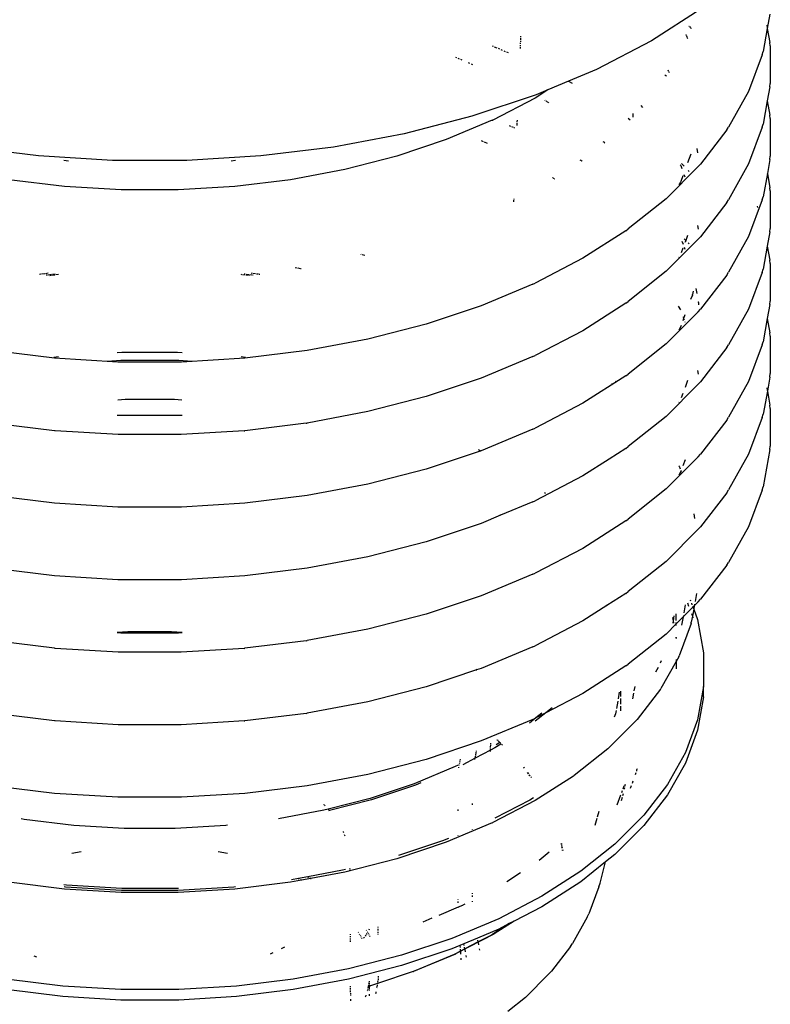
# Model space of a CAD drawing. Extents: x -17300 to -11339, y 1971 to 5059.
# Tile 67 of 81: x -13629 to -13612, y 3269 to 3291. Entities that reach past the tile are written whole.
import ezdxf

# ---------------------------------------------------------------- set-up
doc = ezdxf.new("R2010")
doc.units = 0
doc.header["$MEASUREMENT"] = 0
doc.layers.get('0').update_dxf_attribs({"linetype": 'CONTINUOUS'})
doc.layers.add('TANK-SLOPE', color=2, linetype='CONTINUOUS')

# ---------------------------------------------------------------- blocks, each defined once
blk = doc.blocks.new('5-6 TANKS')
for p, q in [((26.699, 127.78), (26.139, 127.421)), ((27.474, 127.721), (27.444, 127.561)), ((26.561, 127.587), (26.564, 127.585)), ((26.566, 127.583), (26.58, 127.569)), ((26.582, 127.567), (26.586, 127.562)), ((27.444, 127.561), (27.397, 127.3)), ((27.438, 127.598), (27.443, 127.568)), ((27.444, 127.561), (27.474, 127.401)), ((24.666, 127.434), (24.667, 127.455)), ((24.667, 127.465), (24.667, 127.474)), ((26.526, 127.492), (26.528, 127.488)), ((26.53, 127.484), (26.539, 127.458)), ((26.54, 127.454), (26.543, 127.446)), ((24.342, 127.365), (24.354, 127.36)), ((24.367, 127.355), (24.395, 127.343)), ((24.661, 127.336), (24.662, 127.349)), ((24.663, 127.361), (24.663, 127.373)), ((24.664, 127.386), (24.664, 127.398)), ((24.665, 127.41), (24.665, 127.422)), ((26.139, 127.421), (25.517, 127.097)), ((27.478, 127.364), (27.474, 127.401)), ((27.478, 127.364), (27.478, 126.941)), ((23.928, 127.237), (23.941, 127.232)), ((24.41, 127.337), (24.425, 127.33)), ((24.441, 127.324), (24.457, 127.317)), ((24.474, 127.31), (24.49, 127.303)), ((24.506, 127.297), (24.522, 127.29)), ((27.385, 127.264), (27.233, 126.85)), ((27.385, 127.264), (27.397, 127.3)), ((23.955, 127.226), (23.969, 127.22)), ((23.985, 127.213), (24.001, 127.206)), ((24.071, 127.177), (24.088, 127.17)), ((24.105, 127.163), (24.121, 127.156)), ((25.517, 127.097), (25.203, 126.966)), ((26.29, 127.038), (26.299, 127.031)), ((26.302, 127.029), (26.303, 127.028)), ((26.303, 127.028), (26.309, 127.022)), ((26.321, 127.096), (26.327, 127.084)), ((26.329, 127.081), (26.332, 127.075)), ((26.334, 127.072), (26.339, 127.064)), ((25.203, 126.966), (24.971, 126.868)), ((25.203, 126.966), (25.243, 126.945)), ((27.474, 126.903), (27.444, 126.744)), ((27.474, 126.903), (27.478, 126.941)), ((24.84, 126.813), (24.114, 126.571)), ((24.971, 126.868), (24.829, 126.777)), ((24.971, 126.868), (24.84, 126.813)), ((27.233, 126.85), (27.007, 126.449)), ((24.829, 126.777), (24.351, 126.529)), ((24.935, 126.753), (24.942, 126.748)), ((24.946, 126.746), (24.954, 126.741)), ((24.958, 126.738), (24.963, 126.735)), ((24.968, 126.732), (24.973, 126.729)), ((24.977, 126.726), (24.982, 126.723)), ((26.019, 126.694), (26.037, 126.67)), ((27.444, 126.744), (27.397, 126.483)), ((27.443, 126.75), (27.444, 126.744)), ((27.444, 126.744), (27.474, 126.584)), ((24.114, 126.571), (23.349, 126.375)), ((25.929, 126.604), (25.93, 126.563)), ((27.478, 126.546), (27.474, 126.584)), ((24.344, 126.526), (23.824, 126.308)), ((24.344, 126.526), (24.351, 126.529)), ((24.535, 126.467), (24.551, 126.46)), ((24.562, 126.456), (24.581, 126.448)), ((24.624, 126.463), (24.624, 126.469)), ((24.625, 126.476), (24.626, 126.496)), ((24.626, 126.509), (24.627, 126.526)), ((25.876, 126.55), (25.899, 126.532)), ((27.385, 126.447), (27.397, 126.483)), ((27.478, 126.546), (27.478, 126.123)), ((23.349, 126.375), (22.553, 126.225)), ((24.587, 126.445), (24.593, 126.443)), ((26.988, 126.417), (26.692, 126.033)), ((26.988, 126.417), (27.007, 126.449)), ((27.385, 126.447), (27.233, 126.034)), ((23.824, 126.308), (23.268, 126.122)), ((24.219, 126.298), (24.24, 126.289)), ((24.253, 126.284), (24.285, 126.27)), ((25.591, 126.289), (25.598, 126.283)), ((25.6, 126.282), (25.608, 126.275)), ((25.61, 126.273), (25.614, 126.27)), ((19.231, 126.125), (18.761, 126.183)), ((20.064, 126.074), (19.231, 126.125)), ((21.734, 126.125), (20.901, 126.074)), ((22.553, 126.225), (21.734, 126.125)), ((23.268, 126.122), (22.681, 125.971)), ((26.581, 126.143), (26.546, 126.048)), ((26.648, 126.21), (26.657, 126.16)), ((27.474, 126.086), (27.478, 126.123)), ((19.566, 126.066), (19.516, 126.072)), ((20.901, 126.074), (20.064, 126.074)), ((21.45, 126.072), (21.399, 126.066)), ((25.331, 126.082), (25.339, 126.078)), ((25.342, 126.076), (25.352, 126.071)), ((25.354, 126.07), (25.359, 126.067)), ((26.463, 126.025), (26.466, 126.022)), ((26.468, 126.018), (26.466, 126.022)), ((26.469, 126.016), (26.468, 126.018)), ((26.469, 126.016), (26.48, 125.983)), ((26.476, 126.038), (26.506, 126.008)), ((26.666, 126.005), (26.692, 126.033)), ((27.233, 126.034), (27.007, 125.632)), ((27.474, 126.086), (27.445, 125.927)), ((22.681, 125.971), (22.071, 125.857)), ((26.666, 126.005), (26.303, 125.642)), ((26.492, 125.902), (26.469, 125.837)), ((26.505, 125.915), (26.515, 125.888)), ((26.552, 125.962), (26.564, 125.95)), ((27.445, 125.927), (27.397, 125.665)), ((27.443, 125.933), (27.445, 125.927)), ((27.445, 125.927), (27.474, 125.767)), ((19.523, 125.78), (18.895, 125.857)), ((22.071, 125.857), (21.442, 125.78)), ((25.021, 125.881), (25.023, 125.879)), ((25.026, 125.878), (25.04, 125.869)), ((25.042, 125.867), (25.044, 125.866)), ((26.466, 125.831), (26.447, 125.799)), ((26.468, 125.835), (26.466, 125.831)), ((26.468, 125.835), (26.469, 125.837)), ((20.162, 125.741), (19.523, 125.78)), ((20.804, 125.741), (20.162, 125.741)), ((21.442, 125.78), (20.804, 125.741)), ((27.478, 125.73), (27.474, 125.767)), ((27.478, 125.73), (27.478, 125.307)), ((24.588, 125.609), (24.588, 125.625)), ((24.589, 125.634), (24.589, 125.64)), ((26.303, 125.642), (25.876, 125.303)), ((26.988, 125.6), (26.692, 125.215)), ((26.988, 125.6), (27.007, 125.632)), ((27.385, 125.63), (27.233, 125.216)), ((27.385, 125.63), (27.397, 125.665)), ((27.33, 125.557), (27.335, 125.542)), ((26.657, 125.342), (26.665, 125.3)), ((25.849, 125.282), (25.365, 124.972)), ((25.849, 125.282), (25.876, 125.303)), ((26.545, 125.23), (26.524, 125.173)), ((27.474, 125.269), (27.444, 125.11)), ((27.474, 125.269), (27.478, 125.307)), ((26.666, 125.188), (26.303, 124.825)), ((26.481, 125.165), (26.494, 125.129)), ((26.506, 125.191), (26.524, 125.173)), ((26.524, 125.173), (26.516, 125.151)), ((26.524, 125.173), (26.531, 125.166)), ((26.552, 125.145), (26.564, 125.133)), ((26.666, 125.188), (26.692, 125.215)), ((27.233, 125.216), (27.007, 124.815)), ((22.863, 125.018), (22.867, 125.016)), ((22.878, 125.014), (22.909, 125.006)), ((26.492, 125.084), (26.473, 125.032)), ((26.506, 125.098), (26.514, 125.074)), ((27.444, 125.11), (27.397, 124.849)), ((27.443, 125.116), (27.444, 125.11)), ((27.444, 125.11), (27.474, 124.95)), ((25.365, 124.972), (24.828, 124.692)), ((26.449, 124.986), (26.446, 124.98)), ((27.478, 124.912), (27.474, 124.95)), ((27.478, 124.912), (27.478, 124.489)), ((19.24, 124.793), (19.255, 124.795)), ((19.263, 124.796), (19.299, 124.801)), ((19.309, 124.802), (19.339, 124.806)), ((19.34, 124.787), (19.376, 124.791)), ((19.379, 124.782), (19.415, 124.786)), ((19.386, 124.792), (19.416, 124.796)), ((19.425, 124.788), (19.456, 124.791)), ((21.51, 124.791), (21.519, 124.79)), ((21.53, 124.789), (21.56, 124.785)), ((21.549, 124.796), (21.559, 124.795)), ((21.569, 124.794), (21.599, 124.79)), ((21.608, 124.789), (21.633, 124.786)), ((21.626, 124.806), (21.635, 124.804)), ((21.646, 124.803), (21.676, 124.8)), ((21.685, 124.798), (21.71, 124.795)), ((21.718, 124.794), (21.725, 124.793)), ((22.124, 124.869), (22.144, 124.865)), ((22.151, 124.864), (22.18, 124.858)), ((22.185, 124.857), (22.19, 124.856)), ((26.303, 124.825), (25.876, 124.485)), ((26.988, 124.782), (27.007, 124.815)), ((27.385, 124.812), (27.233, 124.399)), ((27.385, 124.812), (27.397, 124.849)), ((19.317, 124.784), (19.332, 124.786)), ((19.356, 124.779), (19.371, 124.781)), ((21.569, 124.784), (21.594, 124.781)), ((21.602, 124.78), (21.609, 124.779)), ((21.641, 124.785), (21.648, 124.784)), ((24.801, 124.68), (24.22, 124.436)), ((24.801, 124.68), (24.828, 124.692)), ((26.988, 124.782), (26.692, 124.398)), ((26.608, 124.603), (26.601, 124.563)), ((26.638, 124.633), (26.648, 124.576)), ((25.849, 124.465), (25.365, 124.155)), ((25.849, 124.465), (25.876, 124.485)), ((26.599, 124.556), (26.58, 124.508)), ((26.599, 124.556), (26.6, 124.561)), ((26.6, 124.561), (26.601, 124.563)), ((26.665, 124.482), (26.667, 124.48)), ((26.667, 124.476), (26.667, 124.48)), ((26.667, 124.473), (26.667, 124.476)), ((26.667, 124.473), (26.667, 124.449)), ((27.474, 124.452), (27.478, 124.489)), ((24.22, 124.436), (23.598, 124.229)), ((26.666, 124.37), (26.303, 124.007)), ((26.439, 124.434), (26.464, 124.391)), ((26.666, 124.37), (26.692, 124.398)), ((27.233, 124.399), (27.007, 123.997)), ((27.474, 124.452), (27.444, 124.292)), ((26.501, 124.292), (26.492, 124.266)), ((26.494, 124.311), (26.501, 124.292)), ((26.516, 124.333), (26.501, 124.292)), ((26.501, 124.292), (26.506, 124.28)), ((26.514, 124.257), (26.516, 124.253)), ((27.444, 124.292), (27.397, 124.031)), ((27.443, 124.299), (27.444, 124.292)), ((27.444, 124.292), (27.474, 124.132)), ((23.598, 124.229), (22.942, 124.06)), ((25.365, 124.155), (24.828, 123.876)), ((26.466, 124.197), (26.446, 124.163)), ((26.466, 124.197), (26.468, 124.201)), ((26.473, 124.215), (26.468, 124.203)), ((26.468, 124.201), (26.468, 124.203)), ((27.478, 124.095), (27.474, 124.132)), ((22.942, 124.06), (22.259, 123.932)), ((27.385, 123.996), (27.397, 124.031)), ((27.478, 124.095), (27.478, 123.672)), ((19.409, 123.846), (18.707, 123.932)), ((20.116, 123.91), (20.17, 123.913)), ((20.17, 123.913), (20.796, 123.913)), ((20.796, 123.913), (20.849, 123.91)), ((22.259, 123.932), (21.556, 123.846)), ((26.303, 124.007), (25.876, 123.668)), ((26.988, 123.966), (26.692, 123.581)), ((26.988, 123.966), (27.007, 123.997)), ((27.385, 123.996), (27.233, 123.583)), ((19.401, 123.857), (19.454, 123.864)), ((20.124, 123.803), (19.409, 123.846)), ((20.007, 123.814), (20.156, 123.823)), ((20.842, 123.803), (20.124, 123.803)), ((20.156, 123.823), (20.81, 123.823)), ((20.81, 123.823), (20.958, 123.814)), ((21.556, 123.846), (20.842, 123.803)), ((21.512, 123.864), (21.564, 123.857)), ((24.801, 123.864), (24.22, 123.62)), ((24.801, 123.864), (24.828, 123.876)), ((26.657, 123.708), (26.665, 123.666)), ((24.22, 123.62), (23.598, 123.413)), ((25.849, 123.648), (25.365, 123.338)), ((25.734, 123.587), (25.737, 123.585)), ((25.849, 123.648), (25.876, 123.668)), ((26.546, 123.596), (26.517, 123.517)), ((26.666, 123.554), (26.692, 123.581)), ((27.233, 123.583), (27.007, 123.181)), ((27.474, 123.634), (27.445, 123.475)), ((27.474, 123.634), (27.478, 123.672)), ((25.695, 123.557), (25.7, 123.565)), ((26.666, 123.554), (26.303, 123.191)), ((27.445, 123.475), (27.397, 123.214)), ((27.438, 123.513), (27.443, 123.482)), ((27.445, 123.475), (27.474, 123.316)), ((20.122, 123.378), (20.205, 123.383)), ((20.205, 123.383), (20.761, 123.383)), ((20.761, 123.383), (20.843, 123.378)), ((23.598, 123.413), (22.942, 123.244)), ((26.449, 123.35), (26.447, 123.348)), ((26.492, 123.45), (26.473, 123.399)), ((22.942, 123.244), (22.259, 123.116)), ((25.365, 123.338), (24.828, 123.058)), ((27.478, 123.279), (27.474, 123.316)), ((27.478, 123.279), (27.478, 122.855)), ((20.157, 123.2), (20.117, 123.202)), ((20.808, 123.2), (20.157, 123.2)), ((20.848, 123.202), (20.808, 123.2)), ((26.303, 123.191), (25.876, 122.851)), ((26.988, 123.148), (26.692, 122.764)), ((26.988, 123.148), (27.007, 123.181)), ((27.385, 123.178), (27.233, 122.765)), ((27.385, 123.178), (27.397, 123.214)), ((19.409, 123.029), (18.72, 123.114)), ((19.417, 123.028), (19.409, 123.029)), ((20.126, 122.985), (19.417, 123.028)), ((21.548, 123.028), (20.839, 122.985)), ((21.548, 123.028), (21.556, 123.029)), ((22.246, 123.114), (21.556, 123.029)), ((22.246, 123.114), (22.259, 123.116)), ((24.801, 123.046), (24.22, 122.802)), ((24.801, 123.046), (24.828, 123.058)), ((20.839, 122.985), (20.126, 122.985)), ((24.22, 122.802), (23.598, 122.595)), ((24.185, 122.819), (24.214, 122.804)), ((25.849, 122.83), (25.661, 122.71)), ((25.849, 122.83), (25.876, 122.851)), ((27.474, 122.818), (27.397, 122.397)), ((27.474, 122.818), (27.478, 122.855)), ((25.661, 122.71), (25.365, 122.52)), ((25.661, 122.71), (25.662, 122.708)), ((26.666, 122.736), (26.303, 122.373)), ((26.517, 122.7), (26.492, 122.633)), ((26.666, 122.736), (26.692, 122.764)), ((27.233, 122.765), (27.007, 122.363)), ((23.598, 122.595), (22.942, 122.426)), ((26.45, 122.628), (26.448, 122.632)), ((26.45, 122.628), (26.46, 122.601)), ((26.468, 122.567), (26.469, 122.568)), ((26.469, 122.577), (26.47, 122.573)), ((26.47, 122.573), (26.469, 122.568)), ((26.473, 122.581), (26.47, 122.573)), ((26.47, 122.573), (26.473, 122.564)), ((25.365, 122.52), (24.828, 122.241)), ((26.466, 122.563), (26.447, 122.53)), ((26.466, 122.563), (26.468, 122.567)), ((22.942, 122.426), (22.259, 122.298)), ((26.303, 122.373), (25.876, 122.034)), ((26.988, 122.331), (27.007, 122.363)), ((27.385, 122.361), (27.233, 121.948)), ((27.385, 122.361), (27.397, 122.397)), ((19.409, 122.212), (18.707, 122.298)), ((22.259, 122.298), (21.556, 122.212)), ((24.801, 122.229), (24.828, 122.241)), ((24.934, 122.335), (24.943, 122.327)), ((26.988, 122.331), (26.692, 121.946)), ((20.124, 122.169), (19.409, 122.212)), ((20.842, 122.169), (20.124, 122.169)), ((21.556, 122.212), (20.842, 122.169)), ((24.801, 122.229), (24.437, 122.077)), ((24.437, 122.077), (24.22, 121.985)), ((24.437, 122.077), (24.437, 122.086)), ((25.849, 122.014), (25.365, 121.704)), ((25.849, 122.014), (25.876, 122.034)), ((26.616, 122.092), (26.625, 122.042)), ((24.22, 121.985), (23.598, 121.778)), ((26.666, 121.919), (26.303, 121.556)), ((26.666, 121.919), (26.692, 121.946)), ((27.233, 121.948), (27.007, 121.546)), ((23.598, 121.778), (22.942, 121.609)), ((25.365, 121.704), (24.828, 121.424)), ((22.942, 121.609), (22.259, 121.481)), ((19.409, 121.395), (18.707, 121.481)), ((22.259, 121.481), (21.556, 121.395)), ((26.303, 121.556), (25.876, 121.217)), ((26.988, 121.514), (26.692, 121.13)), ((26.988, 121.514), (27.007, 121.546)), ((20.124, 121.351), (19.409, 121.395)), ((20.842, 121.351), (20.124, 121.351)), ((21.556, 121.395), (20.842, 121.351)), ((24.801, 121.412), (24.22, 121.168)), ((24.801, 121.412), (24.828, 121.424)), ((24.22, 121.168), (23.598, 120.961)), ((25.849, 121.196), (25.636, 121.06)), ((25.849, 121.196), (25.876, 121.217)), ((26.646, 121.196), (26.63, 121.104)), ((26.666, 121.102), (26.692, 121.13)), ((25.636, 121.06), (25.365, 120.886)), ((25.632, 121.07), (25.636, 121.06)), ((25.636, 121.06), (25.638, 121.055)), ((26.605, 121.042), (26.495, 120.931)), ((26.52, 121.069), (26.503, 120.978)), ((26.543, 121.092), (26.557, 121.054)), ((26.575, 121.124), (26.579, 121.112)), ((26.588, 121.087), (26.595, 121.069)), ((26.614, 121.017), (26.6, 120.939)), ((26.601, 121.052), (26.605, 121.042)), ((26.621, 121.058), (26.605, 121.042)), ((26.605, 121.042), (26.614, 121.017)), ((26.621, 121.058), (26.614, 121.017)), ((26.614, 121.017), (26.657, 120.901)), ((26.666, 121.102), (26.621, 121.058)), ((26.624, 121.075), (26.621, 121.058)), ((23.598, 120.961), (22.942, 120.792)), ((26.376, 120.925), (26.382, 120.887)), ((26.392, 120.942), (26.382, 120.887)), ((26.416, 120.891), (26.416, 120.966)), ((26.495, 120.931), (26.416, 120.853)), ((26.495, 120.931), (26.478, 120.837)), ((26.498, 120.948), (26.495, 120.931)), ((26.6, 120.939), (26.587, 120.871)), ((26.588, 120.97), (26.6, 120.939)), ((26.6, 120.939), (26.606, 120.921)), ((25.365, 120.886), (24.828, 120.607)), ((26.416, 120.853), (26.303, 120.739)), ((26.382, 120.887), (26.378, 120.86)), ((26.382, 120.887), (26.387, 120.861)), ((26.416, 120.853), (26.416, 120.867)), ((26.416, 120.834), (26.416, 120.853)), ((26.584, 120.858), (26.45, 120.493)), ((26.584, 120.858), (26.587, 120.871)), ((26.657, 120.901), (26.725, 120.526)), ((20.117, 120.76), (20.238, 120.768)), ((20.157, 120.748), (20.117, 120.751)), ((20.808, 120.748), (20.157, 120.748)), ((20.238, 120.768), (20.727, 120.768)), ((20.727, 120.768), (20.848, 120.76)), ((20.848, 120.751), (20.808, 120.748)), ((22.942, 120.792), (22.259, 120.664)), ((26.303, 120.739), (25.876, 120.4)), ((26.416, 120.704), (26.416, 120.705)), ((26.416, 120.701), (26.416, 120.704)), ((26.417, 120.699), (26.416, 120.701)), ((26.417, 120.699), (26.416, 120.69)), ((26.418, 120.693), (26.417, 120.699)), ((19.409, 120.578), (18.72, 120.663)), ((19.417, 120.577), (19.409, 120.578)), ((20.126, 120.534), (19.417, 120.577)), ((21.548, 120.577), (20.839, 120.534)), ((21.548, 120.577), (21.556, 120.578)), ((22.246, 120.663), (21.556, 120.578)), ((22.246, 120.663), (22.259, 120.664)), ((24.801, 120.595), (24.22, 120.351)), ((24.801, 120.595), (24.828, 120.607)), ((20.839, 120.534), (20.126, 120.534)), ((26.445, 120.482), (26.416, 120.431)), ((26.445, 120.482), (26.45, 120.493)), ((26.725, 120.526), (26.725, 120.148)), ((24.22, 120.351), (24.168, 120.334)), ((25.849, 120.379), (25.365, 120.069)), ((25.849, 120.379), (25.876, 120.4)), ((26.213, 120.363), (26.184, 120.31)), ((26.246, 120.437), (26.236, 120.409)), ((26.416, 120.431), (26.245, 120.127)), ((26.416, 120.451), (26.416, 120.431)), ((26.416, 120.431), (26.416, 120.347)), ((24.168, 120.334), (23.598, 120.144)), ((24.167, 120.329), (24.168, 120.334)), ((24.168, 120.334), (24.17, 120.347)), ((23.598, 120.144), (22.942, 119.975)), ((25.95, 120.149), (25.941, 120.098)), ((26.725, 120.148), (26.657, 119.772)), ((26.725, 120.03), (26.725, 120.148)), ((25.365, 120.069), (24.949, 119.852)), ((25.776, 120.082), (25.763, 120.008)), ((25.79, 120.096), (25.79, 120.035)), ((25.936, 120.073), (25.924, 120.007)), ((26.239, 120.117), (25.976, 119.777)), ((26.239, 120.117), (26.245, 120.127)), ((26.725, 120.03), (26.657, 119.655)), ((22.942, 119.975), (22.259, 119.847)), ((25.019, 119.908), (24.949, 119.852)), ((25.758, 119.981), (25.743, 119.901)), ((25.79, 120.013), (25.79, 119.948)), ((25.79, 119.927), (25.79, 119.874)), ((19.409, 119.761), (18.72, 119.845)), ((22.246, 119.845), (21.556, 119.761)), ((22.246, 119.845), (22.259, 119.847)), ((24.949, 119.852), (24.828, 119.756)), ((24.949, 119.852), (24.835, 119.793)), ((24.904, 119.848), (24.835, 119.793)), ((25.732, 119.839), (25.719, 119.802)), ((25.739, 119.876), (25.732, 119.839)), ((19.417, 119.76), (19.409, 119.761)), ((20.126, 119.717), (19.417, 119.76)), ((20.839, 119.717), (20.126, 119.717)), ((21.548, 119.76), (20.839, 119.717)), ((21.548, 119.76), (21.556, 119.761)), ((24.801, 119.777), (24.22, 119.534)), ((24.835, 119.793), (24.762, 119.736)), ((24.801, 119.777), (24.828, 119.79)), ((24.835, 119.793), (24.828, 119.79)), ((25.969, 119.768), (25.646, 119.446)), ((25.969, 119.768), (25.976, 119.777)), ((26.657, 119.772), (26.521, 119.403)), ((26.657, 119.655), (26.521, 119.285)), ((24.22, 119.534), (23.598, 119.326)), ((24.325, 119.459), (24.326, 119.493)), ((24.326, 119.501), (24.327, 119.508)), ((24.441, 119.498), (24.374, 119.455)), ((24.429, 119.517), (24.389, 119.492)), ((24.404, 119.541), (24.399, 119.545)), ((24.4, 119.546), (24.405, 119.542)), ((24.429, 119.517), (24.409, 119.536)), ((24.41, 119.537), (24.427, 119.52)), ((24.437, 119.509), (24.431, 119.514)), ((24.432, 119.515), (24.438, 119.509)), ((24.458, 119.488), (24.448, 119.498)), ((24.449, 119.498), (24.459, 119.488)), ((24.323, 119.429), (24.151, 119.339)), ((24.151, 119.339), (24.155, 119.362)), ((24.157, 119.371), (24.164, 119.409)), ((24.165, 119.417), (24.167, 119.424)), ((24.374, 119.455), (24.323, 119.429)), ((24.323, 119.429), (24.324, 119.45)), ((24.323, 119.417), (24.323, 119.429)), ((25.646, 119.446), (25.268, 119.145)), ((26.521, 119.403), (26.318, 119.044)), ((23.598, 119.326), (22.942, 119.158)), ((23.926, 119.247), (23.463, 119.052)), ((23.958, 119.263), (23.926, 119.247)), ((23.972, 119.261), (23.974, 119.27)), ((23.976, 119.279), (23.977, 119.288)), ((23.979, 119.297), (23.981, 119.306)), ((23.982, 119.315), (23.985, 119.33)), ((24.151, 119.339), (24.011, 119.266)), ((24.149, 119.327), (24.151, 119.339)), ((26.521, 119.285), (26.318, 118.926)), ((22.942, 119.158), (22.259, 119.029)), ((23.967, 119.231), (23.968, 119.238)), ((24.703, 119.226), (24.695, 119.237)), ((24.696, 119.238), (24.704, 119.227)), ((24.751, 119.164), (24.741, 119.177)), ((24.742, 119.177), (24.752, 119.165)), ((24.769, 119.141), (24.76, 119.152)), ((24.761, 119.153), (24.77, 119.141)), ((24.785, 119.121), (24.777, 119.13)), ((24.778, 119.131), (24.786, 119.121)), ((25.26, 119.139), (24.829, 118.863)), ((25.26, 119.139), (25.268, 119.145)), ((25.964, 119.175), (25.956, 119.153)), ((25.971, 119.195), (25.972, 119.197)), ((25.972, 119.197), (25.975, 119.212)), ((25.977, 119.221), (25.975, 119.212)), ((19.409, 118.943), (18.707, 119.029)), ((22.259, 119.029), (21.556, 118.943)), ((23.463, 119.052), (22.967, 118.887)), ((23.48, 119.037), (22.981, 118.871)), ((23.54, 119.062), (23.48, 119.037)), ((25.828, 119.026), (25.814, 118.992)), ((25.827, 119.027), (25.828, 119.026)), ((25.828, 119.028), (25.828, 119.026)), ((25.841, 119.045), (25.836, 119.02)), ((25.909, 119.027), (25.9, 119)), ((25.929, 119.08), (25.919, 119.054)), ((26.318, 119.044), (26.052, 118.698)), ((20.124, 118.9), (19.409, 118.943)), ((21.556, 118.943), (20.842, 118.9)), ((25.79, 118.925), (25.748, 118.811)), ((25.807, 118.972), (25.799, 118.95)), ((25.816, 118.921), (25.822, 118.941)), ((25.834, 119.007), (25.831, 118.992)), ((26.318, 118.926), (26.052, 118.581)), ((20.842, 118.9), (20.124, 118.9)), ((22.441, 118.821), (22.446, 118.815)), ((22.452, 118.809), (22.459, 118.803)), ((22.967, 118.887), (22.495, 118.766)), ((22.981, 118.871), (22.508, 118.749)), ((24.122, 118.815), (24.122, 118.83)), ((24.829, 118.863), (24.351, 118.615)), ((24.769, 118.869), (24.373, 118.663)), ((24.809, 118.895), (24.769, 118.869)), ((25.802, 118.865), (25.811, 118.9)), ((22.444, 118.753), (21.933, 118.657)), ((22.495, 118.766), (22.444, 118.753)), ((22.491, 118.77), (22.495, 118.766)), ((22.495, 118.766), (22.501, 118.759)), ((22.508, 118.749), (22.497, 118.746)), ((22.505, 118.753), (22.508, 118.749)), ((23.959, 118.746), (23.959, 118.761)), ((25.546, 118.738), (25.527, 118.674)), ((26.052, 118.698), (25.725, 118.371)), ((19.067, 118.65), (19.032, 118.657)), ((19.627, 118.582), (19.067, 118.65)), ((20.196, 118.547), (19.627, 118.582)), ((21.339, 118.582), (20.769, 118.547)), ((21.36, 118.584), (21.339, 118.582)), ((24.344, 118.612), (23.824, 118.394)), ((24.344, 118.612), (24.351, 118.615)), ((25.523, 118.659), (25.5, 118.582)), ((26.052, 118.581), (25.725, 118.254)), ((20.769, 118.547), (20.196, 118.547)), ((22.664, 118.513), (22.665, 118.511)), ((22.665, 118.511), (22.668, 118.503)), ((22.676, 118.48), (22.681, 118.466)), ((23.959, 118.469), (23.959, 118.472)), ((24.122, 118.538), (24.122, 118.541)), ((23.824, 118.394), (23.268, 118.208)), ((23.784, 118.409), (23.288, 118.243)), ((23.849, 118.436), (23.784, 118.409)), ((25.124, 118.371), (25.122, 118.378)), ((25.123, 118.379), (25.125, 118.371)), ((25.127, 118.355), (25.125, 118.363)), ((25.126, 118.364), (25.127, 118.356)), ((25.725, 118.371), (25.341, 118.066)), ((19.605, 118.269), (19.712, 118.289)), ((21.253, 118.289), (21.361, 118.269)), ((24.987, 118.28), (24.872, 118.188)), ((25.131, 118.328), (25.128, 118.346)), ((25.129, 118.347), (25.132, 118.329)), ((25.137, 118.299), (25.135, 118.309)), ((25.136, 118.31), (25.138, 118.3)), ((25.725, 118.254), (25.622, 118.172)), ((23.268, 118.208), (22.681, 118.057)), ((25.622, 118.172), (25.341, 117.948)), ((25.56, 117.931), (25.622, 118.172)), ((22.655, 118.077), (22.266, 118.004)), ((22.681, 118.057), (22.3, 117.986)), ((22.689, 118.085), (22.655, 118.077)), ((22.734, 118.08), (22.733, 118.074)), ((22.737, 118.097), (22.735, 118.088)), ((22.739, 118.098), (22.739, 118.089)), ((22.739, 118.082), (22.739, 118.076)), ((24.664, 118.049), (24.507, 117.948)), ((25.341, 118.066), (24.903, 117.785)), ((19.523, 117.866), (18.895, 117.943)), ((19.546, 117.909), (19.516, 117.912)), ((22.071, 117.943), (21.442, 117.866)), ((22.192, 117.966), (22.071, 117.943)), ((22.158, 117.983), (22.081, 117.969)), ((22.155, 117.985), (22.158, 117.983)), ((22.266, 118.004), (22.158, 117.983)), ((22.158, 117.983), (22.168, 117.978)), ((22.178, 117.973), (22.192, 117.966)), ((22.3, 117.986), (22.192, 117.966)), ((22.192, 117.966), (22.194, 117.965)), ((22.263, 118.005), (22.266, 118.004)), ((22.266, 118.004), (22.276, 117.999)), ((22.286, 117.993), (22.3, 117.986)), ((22.3, 117.986), (22.302, 117.985)), ((25.341, 117.948), (24.903, 117.667)), ((25.546, 117.889), (25.56, 117.931)), ((19.534, 117.887), (19.517, 117.889)), ((20.162, 117.827), (19.523, 117.866)), ((20.165, 117.849), (19.534, 117.887)), ((20.169, 117.871), (19.546, 117.909)), ((20.804, 117.827), (20.162, 117.827)), ((20.8, 117.849), (20.165, 117.849)), ((20.796, 117.871), (20.169, 117.871)), ((20.806, 117.871), (20.796, 117.871)), ((21.431, 117.887), (20.8, 117.849)), ((21.442, 117.866), (20.804, 117.827)), ((21.449, 117.889), (21.431, 117.887)), ((24.122, 117.812), (24.122, 117.819)), ((25.546, 117.889), (25.434, 117.586)), ((23.959, 117.743), (23.959, 117.75)), ((23.959, 117.709), (23.959, 117.727)), ((24.033, 117.694), (24.013, 117.683)), ((24.122, 117.778), (24.122, 117.795)), ((24.122, 117.722), (24.122, 117.731)), ((24.903, 117.785), (24.417, 117.532)), ((23.959, 117.66), (23.74, 117.569)), ((24.007, 117.68), (23.959, 117.66)), ((23.959, 117.66), (23.959, 117.663)), ((23.959, 117.654), (23.959, 117.66)), ((24.007, 117.68), (24.01, 117.682)), ((24.01, 117.682), (24.013, 117.683)), ((24.903, 117.667), (24.591, 117.505)), ((25.415, 117.548), (25.434, 117.586)), ((23.664, 117.537), (23.56, 117.493)), ((24.417, 117.532), (23.887, 117.31)), ((24.534, 117.476), (24.36, 117.364)), ((24.591, 117.505), (24.365, 117.361)), ((24.534, 117.476), (24.417, 117.415)), ((24.591, 117.505), (24.534, 117.476)), ((25.415, 117.548), (25.25, 117.254)), ((22.742, 117.357), (22.742, 117.35)), ((22.834, 117.381), (22.837, 117.375)), ((22.845, 117.361), (22.849, 117.353)), ((22.924, 117.404), (22.927, 117.398)), ((22.93, 117.365), (22.924, 117.355)), ((22.935, 117.384), (22.938, 117.379)), ((22.938, 117.379), (22.936, 117.376)), ((22.941, 117.385), (22.938, 117.379)), ((22.938, 117.379), (22.939, 117.377)), ((22.944, 117.369), (22.948, 117.361)), ((22.957, 117.413), (22.952, 117.404)), ((23.058, 117.431), (23.058, 117.439)), ((23.058, 117.407), (23.058, 117.416)), ((23.058, 117.39), (23.058, 117.398)), ((23.058, 117.372), (23.058, 117.381)), ((23.058, 117.354), (23.058, 117.363)), ((24.361, 117.358), (23.938, 117.139)), ((24.417, 117.415), (24.178, 117.314)), ((24.36, 117.364), (24.339, 117.35)), ((24.365, 117.361), (24.361, 117.358)), ((22.742, 117.334), (22.742, 117.326)), ((22.742, 117.317), (22.742, 117.308)), ((22.742, 117.299), (22.742, 117.291)), ((22.742, 117.282), (22.742, 117.273)), ((22.854, 117.346), (22.858, 117.338)), ((22.862, 117.33), (22.867, 117.323)), ((22.871, 117.315), (22.875, 117.307)), ((22.902, 117.323), (22.894, 117.312)), ((22.918, 117.345), (22.911, 117.334)), ((22.918, 117.345), (22.913, 117.334)), ((22.952, 117.353), (22.957, 117.346)), ((22.961, 117.338), (22.965, 117.33)), ((23.887, 117.31), (23.321, 117.121)), ((24.025, 117.25), (23.887, 117.193)), ((24.178, 117.314), (24.025, 117.25)), ((24.028, 117.231), (24.025, 117.25)), ((24.186, 117.27), (24.036, 117.191)), ((24.179, 117.309), (24.178, 117.314)), ((24.186, 117.27), (24.182, 117.289)), ((24.334, 117.347), (24.186, 117.27)), ((24.192, 117.237), (24.187, 117.263)), ((24.334, 117.347), (24.335, 117.348)), ((24.335, 117.348), (24.339, 117.35)), ((25.227, 117.22), (25.25, 117.254)), ((21.871, 117.146), (21.842, 117.134)), ((22.002, 117.211), (21.964, 117.191)), ((23.887, 117.193), (23.321, 117.004)), ((23.929, 117.134), (23.465, 116.94)), ((23.987, 117.166), (23.915, 117.13)), ((23.929, 117.134), (23.938, 117.139)), ((23.985, 117.208), (23.983, 117.229)), ((23.987, 117.167), (23.986, 117.187)), ((24.036, 117.191), (23.987, 117.167)), ((23.987, 117.166), (23.987, 117.167)), ((23.99, 117.132), (23.988, 117.159)), ((24.036, 117.191), (24.032, 117.211)), ((24.041, 117.159), (24.037, 117.184)), ((24.2, 117.192), (24.2, 117.194)), ((24.203, 117.176), (24.2, 117.191)), ((25.227, 117.22), (25.01, 116.939)), ((19.21, 117.097), (19.182, 117.109)), ((23.321, 117.121), (22.723, 116.968)), ((23.915, 117.13), (23.457, 116.937)), ((23.993, 117.084), (23.993, 117.086)), ((23.994, 117.067), (23.993, 117.083)), ((24.05, 117.114), (24.049, 117.116)), ((24.053, 117.098), (24.05, 117.113)), ((22.723, 116.968), (22.101, 116.851)), ((23.321, 117.004), (22.723, 116.85)), ((23.453, 116.936), (23.049, 116.801)), ((23.453, 116.936), (23.454, 116.936)), ((23.454, 116.936), (23.457, 116.937)), ((23.465, 116.94), (23.457, 116.937)), ((24.983, 116.91), (25.01, 116.939)), ((19.505, 116.772), (18.865, 116.851)), ((22.101, 116.851), (21.461, 116.772)), ((22.723, 116.85), (22.101, 116.733)), ((22.951, 116.803), (22.949, 116.793)), ((22.955, 116.827), (22.953, 116.814)), ((22.96, 116.816), (22.96, 116.828)), ((22.96, 116.796), (22.96, 116.806)), ((23.049, 116.801), (22.971, 116.775)), ((23.049, 116.801), (23.047, 116.789)), ((23.051, 116.81), (23.049, 116.801)), ((23.055, 116.834), (23.052, 116.816)), ((23.058, 116.852), (23.057, 116.845)), ((23.058, 116.885), (23.058, 116.871)), ((23.058, 116.858), (23.058, 116.852)), ((24.983, 116.91), (24.719, 116.645)), ((19.505, 116.655), (18.865, 116.733)), ((20.156, 116.733), (19.505, 116.772)), ((20.81, 116.733), (20.156, 116.733)), ((21.461, 116.772), (20.81, 116.733)), ((22.101, 116.733), (21.461, 116.655)), ((22.744, 116.773), (22.744, 116.761)), ((22.744, 116.75), (22.744, 116.741)), ((22.744, 116.733), (22.744, 116.722)), ((22.744, 116.717), (22.744, 116.703)), ((22.745, 116.693), (22.745, 116.681)), ((22.936, 116.723), (22.935, 116.715)), ((22.94, 116.743), (22.938, 116.73)), ((22.944, 116.768), (22.942, 116.754)), ((22.948, 116.785), (22.945, 116.773)), ((22.96, 116.777), (22.96, 116.788)), ((22.96, 116.76), (22.96, 116.772)), ((22.96, 116.738), (22.96, 116.755)), ((22.96, 116.723), (22.96, 116.73)), ((22.963, 116.773), (22.962, 116.772)), ((22.963, 116.773), (22.969, 116.774)), ((22.971, 116.775), (22.969, 116.774)), ((23.03, 116.697), (23.026, 116.685)), ((23.031, 116.701), (23.03, 116.697)), ((23.032, 116.707), (23.031, 116.703)), ((23.041, 116.757), (23.04, 116.749)), ((23.046, 116.784), (23.042, 116.765)), ((20.156, 116.615), (19.505, 116.655)), ((20.81, 116.615), (20.156, 116.615)), ((21.461, 116.655), (20.81, 116.615)), ((22.745, 116.673), (22.745, 116.666)), ((22.745, 116.626), (22.745, 116.621)), ((22.745, 116.618), (22.745, 116.606)), ((22.917, 116.662), (22.912, 116.649)), ((22.92, 116.671), (22.918, 116.665)), ((22.96, 116.679), (22.96, 116.683)), ((22.96, 116.663), (22.96, 116.678)), ((24.719, 116.645), (24.519, 116.487))]:
    blk.add_line(p, q)

msp = doc.modelspace()

# ---------------------------------------------------------------- block references
at = {"layer": 'TANK-SLOPE', "xscale": 2, "yscale": 2, "zscale": 2}
msp.add_blockref('5-6 TANKS', (-13667.091, 3035.433, 0), dxfattribs=at)

doc.saveas('drawing.dxf')
